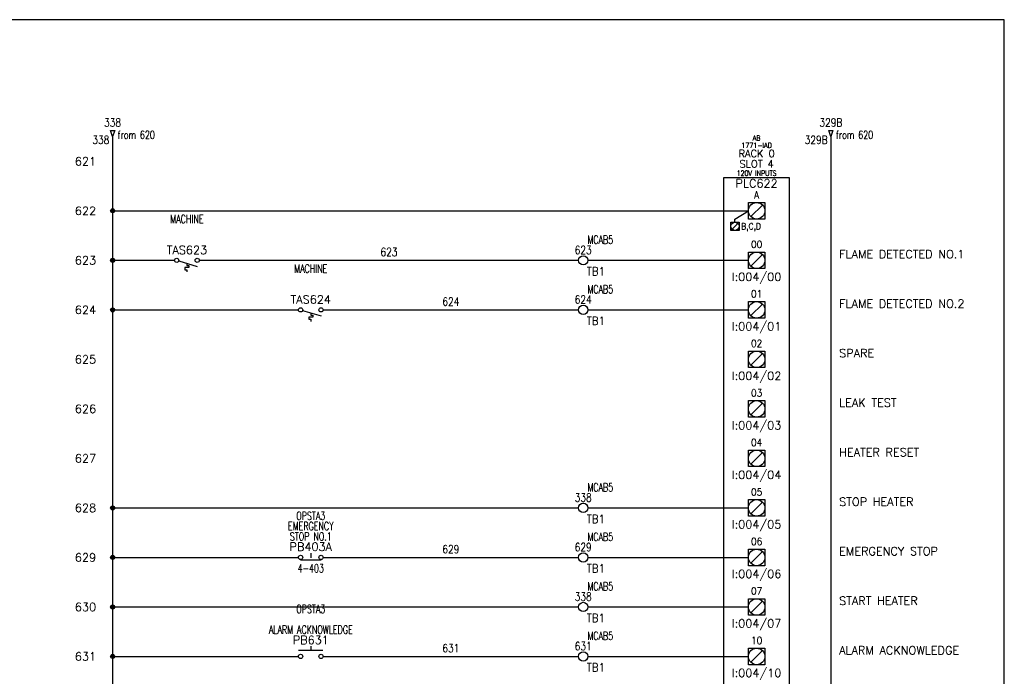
# Model space of a CAD drawing. Extents: x 0 to 30, y 0 to 19.
# Tile 4 of 4: x 15.1 to 30, y 9.1 to 19. Entities that reach past the tile are written whole.
import ezdxf
from ezdxf.enums import TextEntityAlignment as Align

# ---------------------------------------------------------------- set-up
doc = ezdxf.new("R2010")
doc.units = 0
doc.header["$MEASUREMENT"] = 0
for name, color, linetype in [('BLK_18AWG', 251, 'Continuous'), ('DESC', 1, 'Continuous'), ('DESCCHILD', 20, 'Continuous'), ('LOC', 140, 'Continuous'), ('MISC', 30, 'Continuous'), ('RED_18AWG', 1, 'Continuous'), ('SYMS', 7, 'Continuous'), ('TAGS', 30, 'Continuous'), ('TERMS', 6, 'Continuous'), ('WHT_16AWG', 7, 'Continuous'), ('WIRENO', 3, 'Continuous'), ('WIREREF', 52, 'Continuous'), ('WIREREF_DEST', 62, 'Continuous'), ('XREF', 7, 'Continuous'), ('XREFCHILD', 134, 'Continuous')]:
    doc.layers.add(name, color=color, linetype=linetype)
doc.layers.add('Viewports', color=3, linetype='Continuous', plot=False)
doc.styles.add('LEGACY', font='romans.shx')
doc.styles.add('WD', font='romans.shx')

# ---------------------------------------------------------------- blocks, each defined once
blk = doc.blocks.new('PLCIO_7E6B')
at = {"layer": 'SYMS'}
for p, q in [((0.5, 0.5), (-0.5, 0.5)), ((-0.5, 0.5), (-0.5, -13.125)), ((0.5, -13.125), (0.5, 0.5)), ((-0.328, -0.125), (-0.125, 0)), ((-0.125, 0.125), (0.125, 0.125)), ((-0.125, -0.125), (-0.125, 0.125)), ((0.088, 0.088), (-0.088, -0.088)), ((0.125, 0.125), (0.125, -0.125)), ((-0.328, -0.172), (-0.328, -0.125)), ((0.125, -0.125), (-0.125, -0.125)), ((-0.391, -0.172), (-0.266, -0.172)), ((-0.391, -0.297), (-0.391, -0.172)), ((-0.266, -0.297), (-0.391, -0.297)), ((-0.284, -0.19), (-0.372, -0.279)), ((-0.266, -0.172), (-0.266, -0.297)), ((-0.125, -0.625), (0.125, -0.625)), ((-0.125, -0.875), (-0.125, -0.625)), ((-0.125, -0.625), (0.125, -0.625)), ((-0.125, -0.875), (-0.125, -0.625)), ((0.088, -0.662), (-0.088, -0.838)), ((0.125, -0.625), (0.125, -0.875)), ((0.125, -0.625), (0.125, -0.875)), ((0.125, -0.875), (-0.125, -0.875)), ((0.125, -0.875), (-0.125, -0.875)), ((-0.125, -1.375), (0.125, -1.375)), ((-0.125, -1.625), (-0.125, -1.375)), ((-0.125, -1.375), (0.125, -1.375)), ((-0.125, -1.625), (-0.125, -1.375)), ((0.088, -1.412), (-0.088, -1.588)), ((0.125, -1.375), (0.125, -1.625)), ((0.125, -1.375), (0.125, -1.625)), ((0.125, -1.625), (-0.125, -1.625)), ((0.125, -1.625), (-0.125, -1.625)), ((-0.125, -2.125), (0.125, -2.125)), ((-0.125, -2.375), (-0.125, -2.125)), ((-0.125, -2.125), (0.125, -2.125)), ((-0.125, -2.375), (-0.125, -2.125)), ((0.088, -2.162), (-0.088, -2.338)), ((0.125, -2.125), (0.125, -2.375)), ((0.125, -2.125), (0.125, -2.375)), ((0.125, -2.375), (-0.125, -2.375)), ((0.125, -2.375), (-0.125, -2.375)), ((-0.125, -2.875), (0.125, -2.875)), ((-0.125, -3.125), (-0.125, -2.875)), ((-0.125, -2.875), (0.125, -2.875)), ((-0.125, -3.125), (-0.125, -2.875)), ((0.088, -2.912), (-0.088, -3.088)), ((0.125, -2.875), (0.125, -3.125)), ((0.125, -2.875), (0.125, -3.125)), ((0.125, -3.125), (-0.125, -3.125)), ((0.125, -3.125), (-0.125, -3.125)), ((-0.125, -3.625), (0.125, -3.625)), ((-0.125, -3.875), (-0.125, -3.625)), ((-0.125, -3.625), (0.125, -3.625)), ((-0.125, -3.875), (-0.125, -3.625)), ((0.088, -3.662), (-0.088, -3.838)), ((0.125, -3.625), (0.125, -3.875)), ((0.125, -3.625), (0.125, -3.875)), ((0.125, -3.875), (-0.125, -3.875)), ((0.125, -3.875), (-0.125, -3.875)), ((-0.125, -4.375), (0.125, -4.375)), ((-0.125, -4.625), (-0.125, -4.375)), ((-0.125, -4.375), (0.125, -4.375)), ((-0.125, -4.625), (-0.125, -4.375)), ((0.088, -4.412), (-0.088, -4.588)), ((0.125, -4.375), (0.125, -4.625)), ((0.125, -4.375), (0.125, -4.625)), ((0.125, -4.625), (-0.125, -4.625)), ((0.125, -4.625), (-0.125, -4.625)), ((-0.125, -5.125), (0.125, -5.125)), ((-0.125, -5.375), (-0.125, -5.125)), ((-0.125, -5.125), (0.125, -5.125)), ((-0.125, -5.375), (-0.125, -5.125)), ((0.088, -5.162), (-0.088, -5.338)), ((0.125, -5.125), (0.125, -5.375)), ((0.125, -5.125), (0.125, -5.375)), ((0.125, -5.375), (-0.125, -5.375)), ((0.125, -5.375), (-0.125, -5.375)), ((-0.125, -5.875), (0.125, -5.875)), ((-0.125, -6.125), (-0.125, -5.875)), ((-0.125, -5.875), (0.125, -5.875)), ((-0.125, -6.125), (-0.125, -5.875)), ((0.088, -5.912), (-0.088, -6.088)), ((0.125, -5.875), (0.125, -6.125)), ((0.125, -5.875), (0.125, -6.125)), ((0.125, -6.125), (-0.125, -6.125)), ((0.125, -6.125), (-0.125, -6.125)), ((-0.125, -6.625), (0.125, -6.625)), ((-0.125, -6.875), (-0.125, -6.625)), ((-0.125, -6.625), (0.125, -6.625)), ((-0.125, -6.875), (-0.125, -6.625)), ((0.088, -6.662), (-0.088, -6.838)), ((0.125, -6.625), (0.125, -6.875)), ((0.125, -6.625), (0.125, -6.875)), ((0.125, -6.875), (-0.125, -6.875)), ((0.125, -6.875), (-0.125, -6.875)), ((-0.125, -7.375), (0.125, -7.375)), ((-0.125, -7.625), (-0.125, -7.375)), ((-0.125, -7.375), (0.125, -7.375)), ((-0.125, -7.625), (-0.125, -7.375)), ((0.088, -7.412), (-0.088, -7.588)), ((0.125, -7.375), (0.125, -7.625)), ((0.125, -7.375), (0.125, -7.625)), ((0.125, -7.625), (-0.125, -7.625)), ((0.125, -7.625), (-0.125, -7.625)), ((-0.125, -8.125), (0.125, -8.125)), ((-0.125, -8.375), (-0.125, -8.125)), ((-0.125, -8.125), (0.125, -8.125)), ((-0.125, -8.375), (-0.125, -8.125)), ((0.088, -8.162), (-0.088, -8.338)), ((0.125, -8.125), (0.125, -8.375)), ((0.125, -8.125), (0.125, -8.375)), ((0.125, -8.375), (-0.125, -8.375)), ((0.125, -8.375), (-0.125, -8.375)), ((-0.125, -8.875), (0.125, -8.875)), ((-0.125, -9.125), (-0.125, -8.875)), ((-0.125, -8.875), (0.125, -8.875)), ((-0.125, -9.125), (-0.125, -8.875)), ((0.088, -8.912), (-0.088, -9.088)), ((0.125, -8.875), (0.125, -9.125)), ((0.125, -8.875), (0.125, -9.125)), ((0.125, -9.125), (-0.125, -9.125)), ((0.125, -9.125), (-0.125, -9.125)), ((-0.125, -9.625), (0.125, -9.625)), ((-0.125, -9.875), (-0.125, -9.625)), ((-0.125, -9.625), (0.125, -9.625)), ((-0.125, -9.875), (-0.125, -9.625)), ((0.088, -9.662), (-0.088, -9.838)), ((0.125, -9.625), (0.125, -9.875)), ((0.125, -9.625), (0.125, -9.875)), ((0.125, -9.875), (-0.125, -9.875)), ((0.125, -9.875), (-0.125, -9.875)), ((-0.125, -10.375), (0.125, -10.375)), ((-0.125, -10.625), (-0.125, -10.375)), ((-0.125, -10.375), (0.125, -10.375)), ((-0.125, -10.625), (-0.125, -10.375)), ((0.088, -10.412), (-0.088, -10.588)), ((0.125, -10.375), (0.125, -10.625)), ((0.125, -10.375), (0.125, -10.625)), ((0.125, -10.625), (-0.125, -10.625)), ((0.125, -10.625), (-0.125, -10.625)), ((-0.125, -11.125), (0.125, -11.125)), ((-0.125, -11.375), (-0.125, -11.125)), ((-0.125, -11.125), (0.125, -11.125)), ((-0.125, -11.375), (-0.125, -11.125)), ((0.088, -11.162), (-0.088, -11.338)), ((0.125, -11.125), (0.125, -11.375)), ((0.125, -11.125), (0.125, -11.375)), ((0.125, -11.375), (-0.125, -11.375)), ((0.125, -11.375), (-0.125, -11.375)), ((-0.125, -11.875), (0.125, -11.875)), ((-0.125, -12.125), (-0.125, -11.875)), ((-0.125, -11.875), (0.125, -11.875)), ((-0.125, -12.125), (-0.125, -11.875)), ((0.088, -11.912), (-0.088, -12.088)), ((0.125, -11.875), (0.125, -12.125)), ((0.125, -11.875), (0.125, -12.125)), ((0.125, -12.125), (-0.125, -12.125)), ((0.125, -12.125), (-0.125, -12.125)), ((-0.125, -12.625), (0.125, -12.625)), ((-0.125, -12.875), (-0.125, -12.625)), ((0.088, -12.662), (-0.088, -12.838)), ((0.125, -12.625), (0.125, -12.875)), ((0.125, -12.875), (-0.125, -12.875)), ((-0.5, -13.125), (0.5, -13.125))]:
    blk.add_line(p, q, dxfattribs=at)
for centre, radius in [((0, 0), 0.125), ((-0.328, -0.234), 0.0625), ((0, -0.75), 0.125), ((0, -1.5), 0.125), ((0, -2.25), 0.125), ((0, -3), 0.125), ((0, -3.75), 0.125), ((0, -4.5), 0.125), ((0, -5.25), 0.125), ((0, -6), 0.125), ((0, -6.75), 0.125), ((0, -7.5), 0.125), ((0, -8.25), 0.125), ((0, -9), 0.125), ((0, -9.75), 0.125), ((0, -10.5), 0.125), ((0, -11.25), 0.125), ((0, -12), 0.125), ((0, -12.75), 0.125)]:
    blk.add_circle(centre, radius, dxfattribs=at)
at = {"layer": 'SYMS', "style": 'LEGACY'}
for tag, height, width, p in [('LOC', 0.0781, 0.8, (0, 1.17)), ('MFG', 0.0781, 0.8, (0, 1.062)), ('CAT', 0.0781, 0.9, (0, 0.953)), ('DESC', 0.0781, 0.8, (0, 0.53)), ('TERM01', 0.109, 0.9, (0, 0.188)), ('TERM02', 0.109, 0.9, (0, -0.562)), ('TERM03', 0.109, 0.9, (0, -1.312)), ('TERM04', 0.109, 0.9, (0, -2.062)), ('TERM05', 0.109, 0.9, (0, -2.812)), ('TERM06', 0.109, 0.9, (0, -3.562)), ('TERM07', 0.109, 0.9, (0, -4.312)), ('TERM08', 0.109, 0.9, (0, -5.062)), ('TERM09', 0.109, 0.9, (0, -5.812)), ('TERM10', 0.109, 0.9, (0, -6.562)), ('TERM11', 0.109, 0.9, (0, -7.312)), ('TERM12', 0.109, 0.9, (0, -8.062)), ('TERM13', 0.109, 0.9, (0, -8.812)), ('TERM14', 0.109, 0.9, (0, -9.562)), ('TERM15', 0.109, 0.9, (0, -10.312)), ('TERM16', 0.109, 0.9, (0, -11.062)), ('TERM17', 0.109, 0.9, (0, -11.812)), ('TERM18', 0.109, 0.9, (0, -12.562))]:
    blk.add_attdef(tag, text='', height=height, dxfattribs=dict(at, width=width)).set_placement(p, align=Align.CENTER)
at = {"layer": 'SYMS', "linetype": 'Continuous', "style": 'LEGACY', "flags": 9}
blk.add_attdef('ASSYCODE', text='', height=0.01, dxfattribs=at).set_placement((0.23, 1.071), align=Align.CENTER)
at = {"layer": 'SYMS', "style": 'LEGACY'}
for tag, p in [('LINE1', (0, 0.812)), ('LINE2', (0, 0.656)), ('TAG', (0, 0.353))]:
    blk.add_attdef(tag, text='', height=0.109, dxfattribs=at).set_placement(p, align=Align.CENTER)
at = {"layer": 'SYMS', "style": 'LEGACY', "flags": 1}
for tag, p in [('X4TERM01', (-0.125, 0)), ('X4TERM02', (-0.125, -0.75)), ('X4TERM03', (-0.125, -1.5)), ('X4TERM04', (-0.125, -2.25)), ('X4TERM05', (-0.125, -3)), ('X4TERM06', (-0.125, -3.75)), ('X4TERM07', (-0.125, -4.5)), ('X4TERM08', (-0.125, -5.25)), ('X4TERM09', (-0.125, -6)), ('X4TERM10', (-0.125, -6.75)), ('X4TERM11', (-0.125, -7.5)), ('X4TERM12', (-0.125, -8.25)), ('X4TERM13', (-0.125, -9)), ('X4TERM14', (-0.125, -9.75)), ('X4TERM15', (-0.125, -10.5)), ('X4TERM16', (-0.125, -11.25)), ('X4TERM17', (-0.125, -12)), ('X1TERM18', (0.125, -12.75))]:
    blk.add_attdef(tag, p, '', height=0.01, dxfattribs=at)
at = {"layer": 'SYMS', "style": 'LEGACY', "width": 0.9}
for tag, p in [('TERMDESC01', (-0.172, -0.062)), ('TERMDESC02', (-0.188, -0.812)), ('TERMDESC03', (-0.188, -1.562)), ('TERMDESC04', (-0.188, -2.312)), ('TERMDESC05', (-0.188, -3.062)), ('TERMDESC06', (-0.188, -3.812)), ('TERMDESC07', (-0.188, -4.562)), ('TERMDESC08', (-0.188, -5.312)), ('TERMDESC09', (-0.188, -6.062)), ('TERMDESC10', (-0.188, -6.812)), ('TERMDESC11', (-0.188, -7.562)), ('TERMDESC12', (-0.188, -8.312)), ('TERMDESC13', (-0.188, -9.062)), ('TERMDESC14', (-0.188, -9.812)), ('TERMDESC15', (-0.188, -10.562)), ('TERMDESC16', (-0.188, -11.312)), ('TERMDESC17', (-0.188, -12.062))]:
    blk.add_attdef(tag, text='', height=0.0781, dxfattribs=at).set_placement(p, align=Align.TOP_RIGHT)
for tag, height, p in [('TERM', 0.0938, (-0.234, -0.188)), ('TERMDESC18', 0.0781, (0.188, -12.812))]:
    blk.add_attdef(tag, text='', height=height, dxfattribs=at).set_placement(p, align=Align.TOP_LEFT)
for tag, p in [('DESCA02', (1.25, -0.719)), ('DESCB02', (1.25, -0.859)), ('DESCC02', (1.25, -1)), ('DESCD02', (1.25, -1.141)), ('DESCE02', (1.25, -1.281)), ('DESCA03', (1.25, -1.469)), ('DESCB03', (1.25, -1.609)), ('DESCC03', (1.25, -1.75)), ('DESCD03', (1.25, -1.891)), ('DESCE03', (1.25, -2.031)), ('DESCA04', (1.25, -2.219)), ('DESCB04', (1.25, -2.359)), ('DESCC04', (1.25, -2.5)), ('DESCD04', (1.25, -2.641)), ('DESCE04', (1.25, -2.781)), ('DESCA05', (1.25, -2.969)), ('DESCB05', (1.25, -3.109)), ('DESCC05', (1.25, -3.25)), ('DESCD05', (1.25, -3.391)), ('DESCE05', (1.25, -3.531)), ('DESCA06', (1.25, -3.719)), ('DESCB06', (1.25, -3.859)), ('DESCC06', (1.25, -4)), ('DESCD06', (1.25, -4.141)), ('DESCE06', (1.25, -4.281)), ('DESCA07', (1.25, -4.469)), ('DESCB07', (1.25, -4.609)), ('DESCC07', (1.25, -4.75)), ('DESCD07', (1.25, -4.891)), ('DESCE07', (1.25, -5.031)), ('DESCA08', (1.25, -5.219)), ('DESCB08', (1.25, -5.359)), ('DESCC08', (1.25, -5.5)), ('DESCD08', (1.25, -5.641)), ('DESCE08', (1.25, -5.781)), ('DESCA09', (1.25, -5.969)), ('DESCB09', (1.25, -6.109)), ('DESCC09', (1.25, -6.25)), ('DESCD09', (1.25, -6.391)), ('DESCE09', (1.25, -6.531)), ('DESCA10', (1.25, -6.719)), ('DESCB10', (1.25, -6.859)), ('DESCC10', (1.25, -7)), ('DESCD10', (1.25, -7.141)), ('DESCE10', (1.25, -7.281)), ('DESCA11', (1.25, -7.469)), ('DESCB11', (1.25, -7.609)), ('DESCC11', (1.25, -7.75)), ('DESCD11', (1.25, -7.891)), ('DESCE11', (1.25, -8.031)), ('DESCA12', (1.25, -8.219)), ('DESCB12', (1.25, -8.359)), ('DESCC12', (1.25, -8.5)), ('DESCD12', (1.25, -8.641)), ('DESCE12', (1.25, -8.781)), ('DESCA13', (1.25, -8.969)), ('DESCB13', (1.25, -9.109)), ('DESCC13', (1.25, -9.25)), ('DESCD13', (1.25, -9.391)), ('DESCE13', (1.25, -9.531)), ('DESCA14', (1.25, -9.719)), ('DESCB14', (1.25, -9.859)), ('DESCC14', (1.25, -10)), ('DESCD14', (1.25, -10.141)), ('DESCE14', (1.25, -10.281)), ('DESCA15', (1.25, -10.469)), ('DESCB15', (1.25, -10.609)), ('DESCC15', (1.25, -10.75)), ('DESCD15', (1.25, -10.891)), ('DESCE15', (1.25, -11.031)), ('DESCA16', (1.25, -11.219)), ('DESCB16', (1.25, -11.359)), ('DESCC16', (1.25, -11.5)), ('DESCD16', (1.25, -11.641)), ('DESCE16', (1.25, -11.781)), ('DESCA17', (1.25, -11.969)), ('DESCB17', (1.25, -12.109)), ('DESCC17', (1.25, -12.25)), ('DESCD17', (1.25, -12.391)), ('DESCE17', (1.25, -12.531))]:
    blk.add_attdef(tag, p, '', height=0.109, dxfattribs=at)
at = {"layer": 'SYMS', "style": 'LEGACY'}
for tag, p in [('TAGA02', (0, -0.938)), ('TAGA03', (0, -1.688)), ('TAGA04', (0, -2.438)), ('TAGA05', (0, -3.188)), ('TAGA06', (0, -3.938)), ('TAGA07', (0, -4.688)), ('TAGA08', (0, -5.438)), ('TAGA09', (0, -6.188)), ('TAGA10', (0, -6.938)), ('TAGA11', (0, -7.688)), ('TAGA12', (0, -8.438)), ('TAGA13', (0, -9.188)), ('TAGA14', (0, -9.938)), ('TAGA15', (0, -10.688)), ('TAGA16', (0, -11.438)), ('TAGA17', (0, -12.188))]:
    blk.add_attdef(tag, text='', height=0.109, dxfattribs=at).set_placement(p, align=Align.TOP_CENTER)
blk = doc.blocks.new('HTS11')
at = {"linetype": 'Continuous'}
blk.add_line((-0.125, -0.01), (0.157, -0.091), dxfattribs=at)
for p, q in [((0.031, -0.111), (-0.031, -0.111)), ((-0.031, -0.111), (-0.031, -0.142)), ((-0.031, -0.142), (0, -0.142)), ((0, -0.046), (0, -0.08)), ((0, -0.08), (0.031, -0.08)), ((0, -0.142), (0, -0.174)), ((0.031, -0.08), (0.031, -0.111))]:
    blk.add_line(p, q)
for centre in [(-0.155, 0), (0.155, 0)]:
    blk.add_circle(centre, 0.0322)
at = {"style": 'WD', "width": 0.7}
for tag, p in [('INST', (0, 0.732)), ('LOC', (0, 0.562)), ('DESC1', (0, 0.406)), ('DESC2', (0, 0.25)), ('XREF', (0, -0.332))]:
    blk.add_attdef(tag, text='', height=0.125, dxfattribs=at).set_placement(p, align=Align.CENTER)
at = {"style": 'WD'}
blk.add_attdef('TAG1', text='', height=0.125, dxfattribs=at).set_placement((0, 0.094), align=Align.CENTER)
for tag, p, height, flags in [('X4TERM01', (-0.188, 0), 0.0125, 1), ('CONTACT', (0.038, 0.02), 0.01, 1), ('FAMILY', (0.038, 0.037), 0.01, 9), ('X1TERM02', (0.188, 0), 0.0125, 1)]:
    blk.add_attdef(tag, p, '', height=height, dxfattribs=dict(at, flags=flags))
for tag, p in [('X2LINK', (0, 0.031)), ('X8LINK', (0, -0.219))]:
    blk.add_attdef(tag, p, '', height=0.01, dxfattribs=at)
at = {"linetype": 'Continuous', "style": 'WD', "flags": 9}
for tag, p in [('CAT', (0.063, -0.007)), ('ASSYCODE', (0.062, -0.047)), ('MFG', (0.063, -0.027))]:
    blk.add_attdef(tag, text='', height=0.01, dxfattribs=at).set_placement(p, align=Align.CENTER)
at = {"linetype": 'Continuous', "style": 'WD', "flags": 8}
blk.add_attdef('TERM01', text='', height=0.125, dxfattribs=at).set_placement((-0.25, -0.016), align=Align.TOP_RIGHT)
blk.add_attdef('TERM02', text='', height=0.125, dxfattribs=at).set_placement((0.25, -0.016), align=Align.TOP_LEFT)
at = {"style": 'WD', "width": 0.7}
for tag, p in [('RATING1', (0.281, -0.294)), ('WDTAGALT', (0.281, -0.466))]:
    blk.add_attdef(tag, p, '', height=0.125, dxfattribs=at)
blk = doc.blocks.new('WDDOT')
for radius in [0.03, 0.0187, 0.00929]:
    blk.add_circle((0, 0), radius)
blk = doc.blocks.new('WD_MLRH')
at = {"style": 'WD'}
blk.add_attdef('RUNGFIRST', text='', height=0.125, dxfattribs=at).set_placement((-0.25, 0), align=Align.MIDDLE_RIGHT)
at = {"style": 'WD', "flags": 1}
for tag, p in [('RUNGHORV', (-0.25, -0.127)), ('RUNGINC', (-0.25, -0.163)), ('WIREMODE', (-0.25, -0.281)), ('RUNGDIST', (-0.25, -0.2)), ('RUNGCNT', (-0.25, -0.237)), ('WIREFMT', (-0.25, -0.321)), ('WIRE-START', (-0.25, -0.356)), ('WIRE-GSUF', (-0.25, -0.396)), ('PH3SPACE', (-0.25, -0.437))]:
    blk.add_attdef(tag, text='', height=0.025, dxfattribs=at).set_placement(p, align=Align.RIGHT)
blk = doc.blocks.new('HA1D2')
blk.add_lwpolyline([(0, 0.094), (0.031, 0.094), (0, 0), (-0.031, 0.094), (0, 0.094)])
at = {"style": 'WD', "width": 0.8, "flags": 8}
blk.add_attdef('WIRENO', text='', height=0.125, dxfattribs=at).set_placement((0, 0.15), align=Align.CENTER)
at = {"style": 'WD', "flags": 1}
for tag, p in [('X8TERM01', (0, 0)), ('SIGCODE', (0.026, 0.066))]:
    blk.add_attdef(tag, p, '', height=0.01, dxfattribs=at)
at = {"style": 'WD', "width": 0.7}
for tag, p in [('XREF', (0.077, -0.037)), ('DESC1', (0.077, -0.206))]:
    blk.add_attdef(tag, p, '', height=0.125, dxfattribs=at)
blk = doc.blocks.new('HT0W02')
blk.add_circle((0, 0), 0.0699)
at = {"style": 'WD'}
for tag, p, width in [('INST', (0.062, 0.42), 0.7), ('LOC', (0.062, 0.25), 0.7), ('DESC1', (0.053, -0.385), 0.8)]:
    blk.add_attdef(tag, p, '', height=0.125, dxfattribs=dict(at, width=width))
at = {"linetype": 'Continuous', "style": 'WD', "width": 0.8, "flags": 8}
blk.add_attdef('WIRENO', text='', height=0.125, dxfattribs=at).set_placement((0, 0.094), align=Align.CENTER)
at = {"style": 'WD', "flags": 1}
for tag, p, height in [('X4TERM01', (-0.07, 0), 0.0125), ('X4TERMDESC01', (-0.055, -0.023), 0.025), ('X2TERMDESC01', (-0.006, 0.029), 0.025), ('X2TERM01', (0, 0.07), 0.0125), ('STRIPSEQ', (0, 0), 0.00125), ('X1TERMDESC01', (0.039, -0.003), 0.025), ('X1TERM01', (0.07, 0), 0.0125), ('LINKTERM', (0, -0.002), 0.00125), ('X8TERM01', (0, -0.07), 0.0125), ('X8TERMDESC01', (0, -0.054), 0.025)]:
    blk.add_attdef(tag, p, '', height=height, dxfattribs=at)
at = {"linetype": 'Continuous', "style": 'WD'}
for tag, p, height, width, flags in [('TAGSTRIP', (0.053, -0.229), 0.125, 0.9, 8), ('CAT', (0.213, -0.406), 0.109, 0.8, 1), ('DESC2', (0.053, -0.541), 0.125, 0.8, 8), ('DESC3', (0.053, -0.698), 0.125, 0.8, 8)]:
    blk.add_attdef(tag, p, '', height=height, dxfattribs=dict(at, width=width, flags=flags))
at = {"linetype": 'Continuous', "style": 'WD', "width": 0.8, "flags": 1}
blk.add_attdef('MFG', text='', height=0.109, dxfattribs=at).set_placement((0.088, -0.406), align=Align.RIGHT)
at = {"style": 'WD', "width": 0.7, "flags": 1}
blk.add_attdef('ASSYCODE', (0.062, -0.281), '', height=0.01, dxfattribs=at)
blk = doc.blocks.new('HPB11')
for p, q in [((0, 0.156), (0, 0.094)), ((-0.185, 0.094), (0.18, 0.094))]:
    blk.add_line(p, q)
for centre in [(-0.155, 0), (0.155, 0)]:
    blk.add_circle(centre, 0.0322)
at = {"style": 'WD', "width": 0.7}
for tag, p in [('INST', (0, 0.826)), ('LOC', (0, 0.656)), ('DESC1', (0, 0.5)), ('DESC2', (0, 0.344)), ('XREF', (0, -0.219))]:
    blk.add_attdef(tag, text='', height=0.125, dxfattribs=at).set_placement(p, align=Align.CENTER)
at = {"style": 'WD'}
blk.add_attdef('TAG1', text='', height=0.125, dxfattribs=at).set_placement((0, 0.188), align=Align.CENTER)
for tag, p in [('X2LINK', (0, 0.219)), ('X8LINK', (0, 0))]:
    blk.add_attdef(tag, p, '', height=0.01, dxfattribs=at)
for tag, p, height, flags in [('FAMILY', (0.205, 0.152), 0.01, 9), ('X4TERM01', (-0.188, 0), 0.0125, 1), ('X1TERM02', (0.188, 0), 0.0125, 1), ('CONTACT', (0.205, 0.136), 0.01, 1)]:
    blk.add_attdef(tag, p, '', height=height, dxfattribs=dict(at, flags=flags))
at = {"linetype": 'Continuous', "style": 'WD', "flags": 9}
for tag, p in [('ASSYCODE', (0.23, 0.071)), ('MFG', (0.228, 0.089)), ('CAT', (0.23, 0.108))]:
    blk.add_attdef(tag, text='', height=0.01, dxfattribs=at).set_placement(p, align=Align.CENTER)
at = {"linetype": 'Continuous', "style": 'WD', "flags": 8}
blk.add_attdef('TERM01', text='', height=0.125, dxfattribs=at).set_placement((-0.25, -0.031), align=Align.TOP_RIGHT)
blk.add_attdef('TERM02', text='', height=0.125, dxfattribs=at).set_placement((0.25, -0.031), align=Align.TOP_LEFT)
blk = doc.blocks.new('WD_WNV')
at = {"linetype": 'Continuous', "style": 'WD', "width": 0.8}
blk.add_attdef('WIRENO', text='', height=0.125, dxfattribs=at).set_placement((-0.05, 0), align=Align.MIDDLE_RIGHT)
at = {"style": 'WD', "flags": 1}
for tag, p in [('W01USER', (-0.062, 0.094)), ('W02USER', (-0.062, 0.086)), ('W03USER', (-0.062, 0.078)), ('W04USER', (-0.062, 0.07)), ('W05USER', (-0.062, 0.062)), ('W06USER', (-0.062, 0.055)), ('W07USER', (-0.062, 0.047)), ('W08USER', (-0.062, 0.039)), ('W09USER', (-0.062, 0.031)), ('W10USER', (-0.062, 0.023))]:
    blk.add_attdef(tag, text='', height=0.005, dxfattribs=at).set_placement(p, align=Align.CENTER)
blk = doc.blocks.new('WD_WNH')
at = {"linetype": 'Continuous', "style": 'WD', "width": 0.8}
blk.add_attdef('WIRENO', text='', height=0.125, dxfattribs=at).set_placement((0, 0.062), align=Align.CENTER)
at = {"style": 'WD', "flags": 1}
for tag, p in [('W01USER', (0, 0.078)), ('W02USER', (0, 0.07)), ('W03USER', (0, 0.062)), ('W04USER', (0, 0.055)), ('W05USER', (0, 0.047)), ('W06USER', (0, 0.039)), ('W07USER', (0, 0.031)), ('W08USER', (0, 0.023)), ('W09USER', (0, 0.016)), ('W10USER', (0, 0.008))]:
    blk.add_attdef(tag, text='', height=0.005, dxfattribs=at).set_placement(p, align=Align.CENTER)
blk = doc.blocks.new('HPB22')
for p, q in [((0, 0.062), (0, -0.005)), ((-0.156, -0.034), (0.156, -0.034))]:
    blk.add_line(p, q)
for centre in [(-0.155, 0), (0.155, 0)]:
    blk.add_circle(centre, 0.0322)
at = {"style": 'WD', "width": 0.7}
for tag, p in [('INST', (0, 0.738)), ('LOC', (0, 0.568)), ('DESC1', (0, 0.412)), ('DESC2', (0, 0.255)), ('XREF', (0, -0.227))]:
    blk.add_attdef(tag, text='', height=0.125, dxfattribs=at).set_placement(p, align=Align.CENTER)
at = {"style": 'WD'}
blk.add_attdef('TAG2', text='', height=0.125, dxfattribs=at).set_placement((0, 0.099), align=Align.CENTER)
for tag, p, height, flags in [('X4TERM01', (-0.188, 0), 0.0125, 1), ('CONTACT', (0.054, 0.042), 0.01, 9), ('FAMILY', (0.054, 0.058), 0.01, 9), ('X1TERM02', (0.188, 0), 0.0125, 1)]:
    blk.add_attdef(tag, p, '', height=height, dxfattribs=dict(at, flags=flags))
for tag, p in [('X2LINK', (0, 0.125)), ('X8LINK', (0, -0.094))]:
    blk.add_attdef(tag, p, '', height=0.01, dxfattribs=at)
at = {"linetype": 'Continuous', "style": 'WD', "flags": 8}
blk.add_attdef('TERM01', text='', height=0.125, dxfattribs=at).set_placement((-0.25, -0.031), align=Align.TOP_RIGHT)
blk.add_attdef('TERM02', text='', height=0.125, dxfattribs=at).set_placement((0.25, -0.031), align=Align.TOP_LEFT)

msp = doc.modelspace()

# ---------------------------------------------------------------- linework, layer by layer
at = {"layer": 'BLK_18AWG'}
for p, q in [((16.5, 17.25), (16.5, 2.25)), ((16.5, 16.125), (26.125, 16.125)), ((16.5, 15.375), (17.438, 15.375)), ((16.5, 14.625), (19.312, 14.625)), ((16.5, 11.625), (23.555, 11.625)), ((16.5, 10.875), (19.312, 10.875)), ((16.5, 10.125), (23.555, 10.125)), ((16.5, 9.375), (19.312, 9.375))]:
    msp.add_line(p, q, dxfattribs=at)
at = {"layer": 'RED_18AWG'}
for p, q in [((17.812, 15.375), (23.555, 15.375)), ((23.695, 15.375), (26.125, 15.375)), ((19.688, 14.625), (23.555, 14.625)), ((23.695, 14.625), (26.125, 14.625)), ((23.695, 11.625), (26.125, 11.625)), ((19.688, 10.875), (23.555, 10.875)), ((23.695, 10.875), (26.125, 10.875)), ((23.695, 10.125), (26.125, 10.125)), ((19.688, 9.375), (23.555, 9.375)), ((23.695, 9.375), (26.125, 9.375))]:
    msp.add_line(p, q, dxfattribs=at)
at = {"layer": 'Viewports'}
msp.add_lwpolyline([(0, 0), (30, 0), (30, 19.02), (0, 19.02)], close=True, dxfattribs=at)
at = {"layer": 'WHT_16AWG'}
msp.add_line((27.375, 17.25), (27.375, 2.25), dxfattribs=at)

# ---------------------------------------------------------------- block references
ref = msp.add_blockref('PLCIO_7E6B', (26.25, 16.125))
ref.add_attrib('TERM01', 'A', dxfattribs={"layer": 'TERMS', "height": 0.109, "style": 'WD', "width": 0.9}).set_placement((26.25, 16.312), align=Align.CENTER)
ref.add_attrib('TAG', 'PLC622', dxfattribs={"layer": 'TAGS', "height": 0.125, "style": 'WD'}).set_placement((26.25, 16.478), align=Align.CENTER)
ref.add_attrib('TERM', 'B,C,D', dxfattribs={"layer": 'TERMS', "height": 0.0938, "style": 'WD', "width": 0.9}).set_placement((26.016, 15.938), align=Align.TOP_LEFT)
ref.add_attrib('LINE1', 'RACK 0', dxfattribs={"layer": 'MISC', "height": 0.1094, "style": 'WD'}).set_placement((26.25, 16.938), align=Align.CENTER)
ref.add_attrib('LINE2', 'SLOT 4', dxfattribs={"layer": 'MISC', "height": 0.1094, "style": 'WD'}).set_placement((26.25, 16.781), align=Align.CENTER)
ref.add_attrib('DESC', '120V INPUTS', dxfattribs={"layer": 'DESC', "height": 0.07812, "style": 'WD', "width": 0.8}).set_placement((26.25, 16.655), align=Align.CENTER)
ref.add_attrib('CAT', '1771-IAD', dxfattribs={"layer": 'MISC', "height": 0.0781, "style": 'WD', "width": 0.9}).set_placement((26.25, 17.078), align=Align.CENTER)
ref.add_attrib('MFG', 'AB', dxfattribs={"layer": 'MISC', "height": 0.0781, "style": 'WD', "width": 0.8}).set_placement((26.25, 17.188), align=Align.CENTER)
ref.add_attrib('TERM02', '00', dxfattribs={"layer": 'TERMS', "height": 0.1094, "style": 'WD', "width": 0.9}).set_placement((26.25, 15.562), align=Align.CENTER)
ref.add_attrib('TAGA02', 'I:004/00', dxfattribs={"layer": 'TAGS', "height": 0.125, "style": 'WD'}).set_placement((26.25, 15.188), align=Align.TOP_CENTER)
ref.add_attrib('DESCA02', 'FLAME DETECTED NO.1', (27.5, 15.406), dxfattribs={"layer": 'DESC', "height": 0.125, "style": 'WD'})
ref.add_attrib('TERM03', '01', dxfattribs={"layer": 'TERMS', "height": 0.1094, "style": 'WD', "width": 0.9}).set_placement((26.25, 14.812), align=Align.CENTER)
ref.add_attrib('TAGA03', 'I:004/01', dxfattribs={"layer": 'TAGS', "height": 0.125, "style": 'WD'}).set_placement((26.25, 14.438), align=Align.TOP_CENTER)
ref.add_attrib('DESCA03', 'FLAME DETECTED NO.2', (27.5, 14.656), dxfattribs={"layer": 'DESC', "height": 0.125, "style": 'WD'})
ref.add_attrib('TERM04', '02', dxfattribs={"layer": 'TERMS', "height": 0.1094, "style": 'WD', "width": 0.9}).set_placement((26.25, 14.062), align=Align.CENTER)
ref.add_attrib('TAGA04', 'I:004/02', dxfattribs={"layer": 'TAGS', "height": 0.125, "style": 'WD'}).set_placement((26.25, 13.688), align=Align.TOP_CENTER)
ref.add_attrib('DESCA04', 'SPARE', (27.5, 13.906), dxfattribs={"layer": 'DESC', "height": 0.125, "style": 'WD'})
ref.add_attrib('TERM05', '03', dxfattribs={"layer": 'TERMS', "height": 0.1094, "style": 'WD', "width": 0.9}).set_placement((26.25, 13.312), align=Align.CENTER)
ref.add_attrib('TAGA05', 'I:004/03', dxfattribs={"layer": 'TAGS', "height": 0.125, "style": 'WD'}).set_placement((26.25, 12.938), align=Align.TOP_CENTER)
ref.add_attrib('DESCA05', 'LEAK TEST', (27.5, 13.156), dxfattribs={"layer": 'DESC', "height": 0.125, "style": 'WD'})
ref.add_attrib('TERM06', '04', dxfattribs={"layer": 'TERMS', "height": 0.1094, "style": 'WD', "width": 0.9}).set_placement((26.25, 12.562), align=Align.CENTER)
ref.add_attrib('TAGA06', 'I:004/04', dxfattribs={"layer": 'TAGS', "height": 0.125, "style": 'WD'}).set_placement((26.25, 12.188), align=Align.TOP_CENTER)
ref.add_attrib('DESCA06', 'HEATER RESET', (27.5, 12.406), dxfattribs={"layer": 'DESC', "height": 0.125, "style": 'WD'})
ref.add_attrib('TERM07', '05', dxfattribs={"layer": 'TERMS', "height": 0.1094, "style": 'WD', "width": 0.9}).set_placement((26.25, 11.812), align=Align.CENTER)
ref.add_attrib('TAGA07', 'I:004/05', dxfattribs={"layer": 'TAGS', "height": 0.125, "style": 'WD'}).set_placement((26.25, 11.438), align=Align.TOP_CENTER)
ref.add_attrib('DESCA07', 'STOP HEATER', (27.5, 11.656), dxfattribs={"layer": 'DESC', "height": 0.125, "style": 'WD'})
ref.add_attrib('TERM08', '06', dxfattribs={"layer": 'TERMS', "height": 0.1094, "style": 'WD', "width": 0.9}).set_placement((26.25, 11.062), align=Align.CENTER)
ref.add_attrib('TAGA08', 'I:004/06', dxfattribs={"layer": 'TAGS', "height": 0.125, "style": 'WD'}).set_placement((26.25, 10.688), align=Align.TOP_CENTER)
ref.add_attrib('DESCA08', 'EMERGENCY STOP', (27.5, 10.906), dxfattribs={"layer": 'DESC', "height": 0.125, "style": 'WD'})
ref.add_attrib('TERM09', '07', dxfattribs={"layer": 'TERMS', "height": 0.1094, "style": 'WD', "width": 0.9}).set_placement((26.25, 10.312), align=Align.CENTER)
ref.add_attrib('TAGA09', 'I:004/07', dxfattribs={"layer": 'TAGS', "height": 0.125, "style": 'WD'}).set_placement((26.25, 9.938), align=Align.TOP_CENTER)
ref.add_attrib('DESCA09', 'START HEATER', (27.5, 10.156), dxfattribs={"layer": 'DESC', "height": 0.125, "style": 'WD'})
ref.add_attrib('TERM10', '10', dxfattribs={"layer": 'TERMS', "height": 0.1094, "style": 'WD', "width": 0.9}).set_placement((26.25, 9.562), align=Align.CENTER)
ref.add_attrib('TAGA10', 'I:004/10', dxfattribs={"layer": 'TAGS', "height": 0.125, "style": 'WD'}).set_placement((26.25, 9.188), align=Align.TOP_CENTER)
ref.add_attrib('DESCA10', 'ALARM ACKNOWLEDGE', (27.5, 9.406), dxfattribs={"layer": 'DESC', "height": 0.125, "style": 'WD'})
ref.add_attrib('TERM11', '11', dxfattribs={"layer": 'TERMS', "height": 0.1094, "style": 'WD', "width": 0.9}).set_placement((26.25, 8.812), align=Align.CENTER)
ref.add_attrib('TAGA11', 'I:004/11', dxfattribs={"layer": 'TAGS', "height": 0.125, "style": 'WD'}).set_placement((26.25, 8.438), align=Align.TOP_CENTER)
ref.add_attrib('DESCA11', 'LAMP TEST', (27.5, 8.656), dxfattribs={"layer": 'DESC', "height": 0.125, "style": 'WD'})
ref.add_attrib('TERM12', '12', dxfattribs={"layer": 'TERMS', "height": 0.1094, "style": 'WD', "width": 0.9}).set_placement((26.25, 8.062), align=Align.CENTER)
ref.add_attrib('TAGA12', 'I:004/12', dxfattribs={"layer": 'TAGS', "height": 0.125, "style": 'WD'}).set_placement((26.25, 7.688), align=Align.TOP_CENTER)
ref.add_attrib('DESCA12', 'SAFETY', (27.5, 7.906), dxfattribs={"layer": 'DESC', "height": 0.125, "style": 'WD'})
ref.add_attrib('DESCB12', 'RELAY NO.2', (27.5, 7.766), dxfattribs={"layer": 'DESC', "height": 0.1094, "style": 'WD', "width": 0.9})
ref.add_attrib('TERM13', '13', dxfattribs={"layer": 'TERMS', "height": 0.1094, "style": 'WD', "width": 0.9}).set_placement((26.25, 7.312), align=Align.CENTER)
ref.add_attrib('TAGA13', 'I:004/13', dxfattribs={"layer": 'TAGS', "height": 0.125, "style": 'WD'}).set_placement((26.25, 6.938), align=Align.TOP_CENTER)
ref.add_attrib('DESCA13', 'SAFETY', (27.5, 7.156), dxfattribs={"layer": 'DESC', "height": 0.125, "style": 'WD'})
ref.add_attrib('DESCB13', 'RELAY NO.3', (27.5, 7.016), dxfattribs={"layer": 'DESC', "height": 0.1094, "style": 'WD', "width": 0.9})
ref.add_attrib('TERM14', '14', dxfattribs={"layer": 'TERMS', "height": 0.1094, "style": 'WD', "width": 0.9}).set_placement((26.25, 6.562), align=Align.CENTER)
ref.add_attrib('TAGA14', 'I:004/14', dxfattribs={"layer": 'TAGS', "height": 0.125, "style": 'WD'}).set_placement((26.25, 6.188), align=Align.TOP_CENTER)
ref.add_attrib('DESCA14', 'TRIP STRING', (27.5, 6.406), dxfattribs={"layer": 'DESC', "height": 0.125, "style": 'WD'})
ref.add_attrib('TERM15', '15', dxfattribs={"layer": 'TERMS', "height": 0.1094, "style": 'WD', "width": 0.9}).set_placement((26.25, 5.812), align=Align.CENTER)
ref.add_attrib('TAGA15', 'I:004/15', dxfattribs={"layer": 'TAGS', "height": 0.125, "style": 'WD'}).set_placement((26.25, 5.438), align=Align.TOP_CENTER)
ref.add_attrib('DESCA15', 'SAFETY SHUTDOWN', (27.5, 5.656), dxfattribs={"layer": 'DESC', "height": 0.125, "style": 'WD'})
ref.add_attrib('TERM16', '16', dxfattribs={"layer": 'TERMS', "height": 0.1094, "style": 'WD', "width": 0.9}).set_placement((26.25, 5.062), align=Align.CENTER)
ref.add_attrib('TAGA16', 'I:004/16', dxfattribs={"layer": 'TAGS', "height": 0.125, "style": 'WD'}).set_placement((26.25, 4.688), align=Align.TOP_CENTER)
ref.add_attrib('DESCA16', 'SPARE', (27.5, 4.906), dxfattribs={"layer": 'DESC', "height": 0.125, "style": 'WD'})
ref.add_attrib('TERM17', '17', dxfattribs={"layer": 'TERMS', "height": 0.1094, "style": 'WD', "width": 0.9}).set_placement((26.25, 4.312), align=Align.CENTER)
ref.add_attrib('TAGA17', 'I:004/17', dxfattribs={"layer": 'TAGS', "height": 0.125, "style": 'WD'}).set_placement((26.25, 3.938), align=Align.TOP_CENTER)
ref.add_attrib('DESCA17', 'SPARE', (27.5, 4.156), dxfattribs={"layer": 'DESC', "height": 0.125, "style": 'WD'})
ref.add_attrib('TERM18', 'L2', dxfattribs={"layer": 'TERMS', "height": 0.1094, "style": 'WD', "width": 0.9}).set_placement((26.25, 3.562), align=Align.CENTER)
at = {"layer": 'SYMS'}
ref = msp.add_blockref('HA1D2', (16.5, 17.25), dxfattribs=at)
ref.add_attrib('WIRENO', '338', dxfattribs={"layer": 'WIREREF_DEST', "height": 0.125, "style": 'WD', "width": 0.8, "flags": 8}).set_placement((16.5, 17.4), align=Align.CENTER)
ref.add_attrib('XREF', 'from 620', (16.577, 17.213), dxfattribs={"layer": 'XREF', "height": 0.125, "style": 'WD', "width": 0.7})
ref = msp.add_blockref('HA1D2', (27.375, 17.25), dxfattribs=at)
ref.add_attrib('WIRENO', '329B', dxfattribs={"layer": 'WIREREF_DEST', "height": 0.125, "style": 'WD', "width": 0.8, "flags": 8}).set_placement((27.375, 17.4), align=Align.CENTER)
ref.add_attrib('XREF', 'from 620', (27.452, 17.213), dxfattribs={"layer": 'XREF', "height": 0.125, "style": 'WD', "width": 0.7})
ref = msp.add_blockref('WD_MLRH', (16.5, 16.875), dxfattribs=at)
ref.add_attrib('RUNGFIRST', '621', dxfattribs={"layer": 'MISC', "height": 0.125, "style": 'WD'}).set_placement((16.25, 16.875), align=Align.MIDDLE_RIGHT)
for p in [(16.5, 16.125), (16.5, 15.375), (16.5, 14.625), (16.5, 11.625), (16.5, 10.875), (16.5, 10.125), (16.5, 9.375)]:
    msp.add_blockref('WDDOT', p, dxfattribs=at)
ref = msp.add_blockref('HTS11', (17.625, 15.375), dxfattribs=at)
ref.add_attrib('LOC', 'MACHINE', dxfattribs={"layer": 'LOC', "height": 0.125, "style": 'WD', "width": 0.7}).set_placement((17.625, 15.938), align=Align.CENTER)
ref.add_attrib('TAG1', 'TAS623', dxfattribs={"layer": 'TAGS', "height": 0.125, "style": 'WD'}).set_placement((17.625, 15.469), align=Align.CENTER)
ref = msp.add_blockref('HT0W02', (23.625, 15.375), dxfattribs=at)
ref.add_attrib('WIRENO', '623', dxfattribs={"layer": 'WIREREF', "linetype": 'Continuous', "height": 0.125, "style": 'WD', "width": 0.8, "flags": 8}).set_placement((23.625, 15.469), align=Align.CENTER)
ref.add_attrib('LOC', 'MCAB5', (23.688, 15.625), dxfattribs={"layer": 'LOC', "height": 0.125, "style": 'WD', "width": 0.7})
ref.add_attrib('TAGSTRIP', 'TB1', (23.678, 15.146), dxfattribs={"layer": 'TAGS', "linetype": 'Continuous', "height": 0.125, "style": 'WD', "width": 0.9, "flags": 8})
ref = msp.add_blockref('HTS11', (19.5, 14.625), dxfattribs=at)
ref.add_attrib('LOC', 'MACHINE', dxfattribs={"layer": 'LOC', "height": 0.125, "style": 'WD', "width": 0.7}).set_placement((19.5, 15.188), align=Align.CENTER)
ref.add_attrib('TAG1', 'TAS624', dxfattribs={"layer": 'TAGS', "height": 0.125, "style": 'WD'}).set_placement((19.5, 14.719), align=Align.CENTER)
ref = msp.add_blockref('HT0W02', (23.625, 14.625), dxfattribs=at)
ref.add_attrib('WIRENO', '624', dxfattribs={"layer": 'WIREREF', "linetype": 'Continuous', "height": 0.125, "style": 'WD', "width": 0.8, "flags": 8}).set_placement((23.625, 14.719), align=Align.CENTER)
ref.add_attrib('LOC', 'MCAB5', (23.688, 14.875), dxfattribs={"layer": 'LOC', "height": 0.125, "style": 'WD', "width": 0.7})
ref.add_attrib('TAGSTRIP', 'TB1', (23.678, 14.396), dxfattribs={"layer": 'TAGS', "linetype": 'Continuous', "height": 0.125, "style": 'WD', "width": 0.9, "flags": 8})
ref = msp.add_blockref('HT0W02', (23.625, 11.625), dxfattribs=at)
ref.add_attrib('WIRENO', '338', dxfattribs={"layer": 'WIREREF', "linetype": 'Continuous', "height": 0.125, "style": 'WD', "width": 0.8, "flags": 8}).set_placement((23.625, 11.719), align=Align.CENTER)
ref.add_attrib('LOC', 'MCAB5', (23.688, 11.875), dxfattribs={"layer": 'LOC', "height": 0.125, "style": 'WD', "width": 0.7})
ref.add_attrib('TAGSTRIP', 'TB1', (23.678, 11.396), dxfattribs={"layer": 'TAGS', "linetype": 'Continuous', "height": 0.125, "style": 'WD', "width": 0.9, "flags": 8})
ref = msp.add_blockref('HPB22', (19.5, 10.875), dxfattribs=at)
ref.add_attrib('LOC', 'OPSTA3', dxfattribs={"layer": 'LOC', "height": 0.125, "style": 'WD', "width": 0.7}).set_placement((19.5, 11.443), align=Align.CENTER)
ref.add_attrib('XREF', '4-403', dxfattribs={"layer": 'XREFCHILD', "height": 0.125, "style": 'WD', "width": 0.7}).set_placement((19.5, 10.648), align=Align.CENTER)
ref.add_attrib('DESC2', 'STOP NO.1', dxfattribs={"layer": 'DESCCHILD', "height": 0.125, "style": 'WD', "width": 0.7}).set_placement((19.5, 11.13), align=Align.CENTER)
ref.add_attrib('DESC1', 'EMERGENCY', dxfattribs={"layer": 'DESCCHILD', "height": 0.125, "style": 'WD', "width": 0.7}).set_placement((19.5, 11.287), align=Align.CENTER)
ref.add_attrib('TAG2', 'PB403A', dxfattribs={"layer": 'TAGS', "height": 0.125, "style": 'WD'}).set_placement((19.5, 10.974), align=Align.CENTER)
ref = msp.add_blockref('HT0W02', (23.625, 10.875), dxfattribs=at)
ref.add_attrib('WIRENO', '629', dxfattribs={"layer": 'WIREREF', "linetype": 'Continuous', "height": 0.125, "style": 'WD', "width": 0.8, "flags": 8}).set_placement((23.625, 10.969), align=Align.CENTER)
ref.add_attrib('LOC', 'MCAB5', (23.688, 11.125), dxfattribs={"layer": 'LOC', "height": 0.125, "style": 'WD', "width": 0.7})
ref.add_attrib('TAGSTRIP', 'TB1', (23.678, 10.646), dxfattribs={"layer": 'TAGS', "linetype": 'Continuous', "height": 0.125, "style": 'WD', "width": 0.9, "flags": 8})
ref = msp.add_blockref('HT0W02', (23.625, 10.125), dxfattribs=at)
ref.add_attrib('WIRENO', '338', dxfattribs={"layer": 'WIREREF', "linetype": 'Continuous', "height": 0.125, "style": 'WD', "width": 0.8, "flags": 8}).set_placement((23.625, 10.219), align=Align.CENTER)
ref.add_attrib('LOC', 'MCAB5', (23.688, 10.375), dxfattribs={"layer": 'LOC', "height": 0.125, "style": 'WD', "width": 0.7})
ref.add_attrib('TAGSTRIP', 'TB1', (23.678, 9.896), dxfattribs={"layer": 'TAGS', "linetype": 'Continuous', "height": 0.125, "style": 'WD', "width": 0.9, "flags": 8})
ref = msp.add_blockref('HPB11', (19.5, 9.375), dxfattribs=at)
ref.add_attrib('LOC', 'OPSTA3', dxfattribs={"layer": 'LOC', "height": 0.125, "style": 'WD', "width": 0.7}).set_placement((19.5, 10.031), align=Align.CENTER)
ref.add_attrib('DESC2', 'ALARM ACKNOWLEDGE', dxfattribs={"layer": 'DESC', "height": 0.125, "style": 'WD', "width": 0.7}).set_placement((19.5, 9.719), align=Align.CENTER)
ref.add_attrib('TAG1', 'PB631', dxfattribs={"layer": 'TAGS', "height": 0.125, "style": 'WD'}).set_placement((19.5, 9.562), align=Align.CENTER)
ref = msp.add_blockref('HT0W02', (23.625, 9.375), dxfattribs=at)
ref.add_attrib('WIRENO', '631', dxfattribs={"layer": 'WIREREF', "linetype": 'Continuous', "height": 0.125, "style": 'WD', "width": 0.8, "flags": 8}).set_placement((23.625, 9.469), align=Align.CENTER)
ref.add_attrib('LOC', 'MCAB5', (23.688, 9.625), dxfattribs={"layer": 'LOC', "height": 0.125, "style": 'WD', "width": 0.7})
ref.add_attrib('TAGSTRIP', 'TB1', (23.678, 9.146), dxfattribs={"layer": 'TAGS', "linetype": 'Continuous', "height": 0.125, "style": 'WD', "width": 0.9, "flags": 8})
at = {"layer": 'WIRENO'}
ref = msp.add_blockref('WD_WNV', (16.5, 17.2), dxfattribs=at)
ref.add_attrib('WIRENO', '338', dxfattribs={"linetype": 'Continuous', "height": 0.125, "style": 'WD', "width": 0.8}).set_placement((16.45, 17.2), align=Align.MIDDLE_RIGHT)
ref = msp.add_blockref('WD_WNV', (27.375, 17.2), dxfattribs=at)
ref.add_attrib('WIRENO', '329B', dxfattribs={"linetype": 'Continuous', "height": 0.125, "style": 'WD', "width": 0.8}).set_placement((27.325, 17.2), align=Align.MIDDLE_RIGHT)
ref = msp.add_blockref('WD_WNH', (20.684, 15.375), dxfattribs=at)
ref.add_attrib('WIRENO', '623', dxfattribs={"linetype": 'Continuous', "height": 0.125, "style": 'WD', "width": 0.8}).set_placement((20.684, 15.438), align=Align.CENTER)
ref = msp.add_blockref('WD_WNH', (21.621, 14.625), dxfattribs=at)
ref.add_attrib('WIRENO', '624', dxfattribs={"linetype": 'Continuous', "height": 0.125, "style": 'WD', "width": 0.8}).set_placement((21.621, 14.688), align=Align.CENTER)
ref = msp.add_blockref('WD_WNH', (21.621, 10.875), dxfattribs=at)
ref.add_attrib('WIRENO', '629', dxfattribs={"linetype": 'Continuous', "height": 0.125, "style": 'WD', "width": 0.8}).set_placement((21.621, 10.938), align=Align.CENTER)
ref = msp.add_blockref('WD_WNH', (21.621, 9.375), dxfattribs=at)
ref.add_attrib('WIRENO', '631', dxfattribs={"linetype": 'Continuous', "height": 0.125, "style": 'WD', "width": 0.8}).set_placement((21.621, 9.438), align=Align.CENTER)

# ---------------------------------------------------------------- texts
at = {"layer": 'MISC', "style": 'WD'}
for s, p in [('622', (16.25, 16.125)), ('623', (16.25, 15.375)), ('624', (16.25, 14.625)), ('625', (16.25, 13.875)), ('626', (16.25, 13.125)), ('627', (16.25, 12.375)), ('628', (16.25, 11.625)), ('629', (16.25, 10.875)), ('630', (16.25, 10.125)), ('631', (16.25, 9.375))]:
    msp.add_text(s, height=0.125, dxfattribs=at).set_placement(p, align=Align.MIDDLE_RIGHT)

doc.saveas('drawing.dxf')
